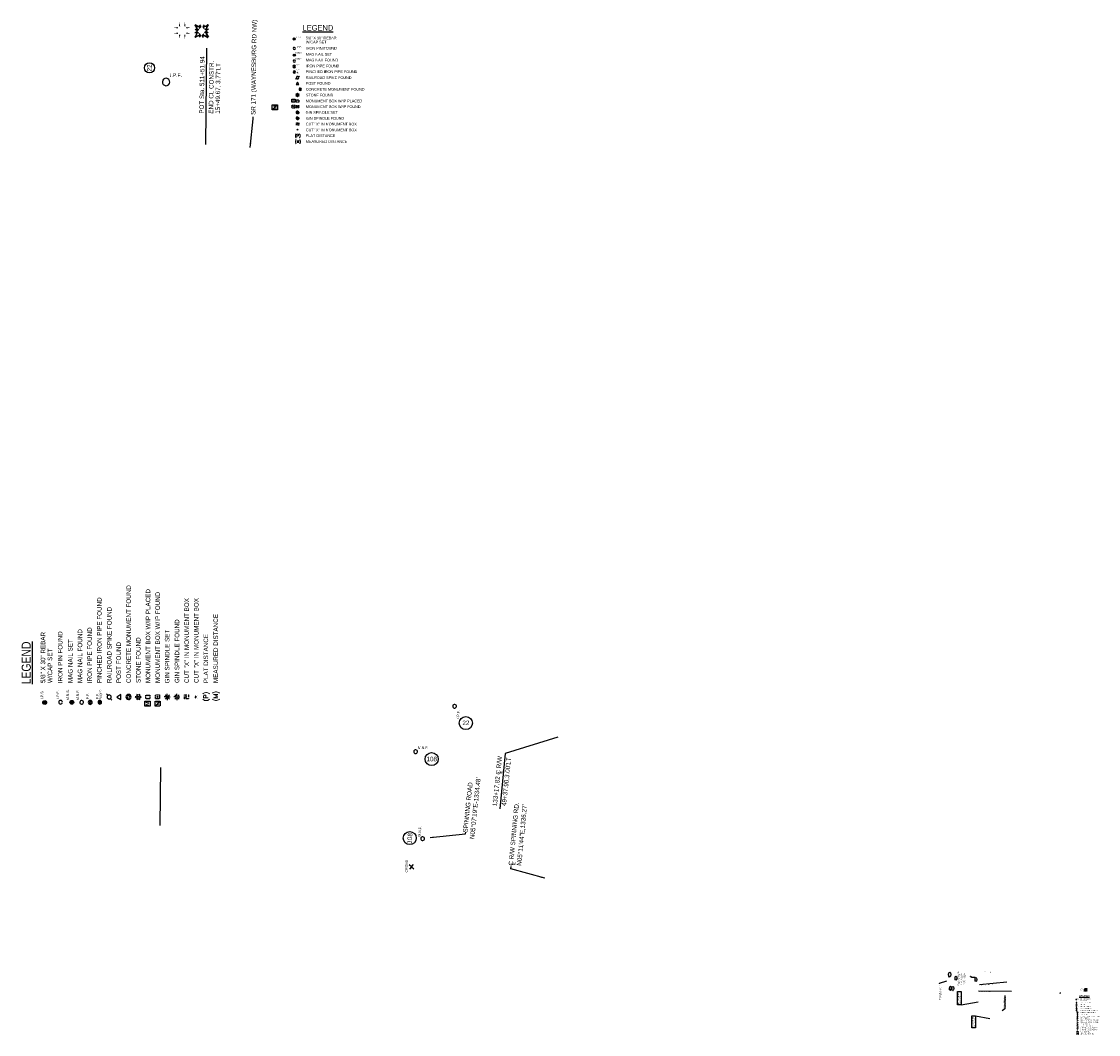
# Model space of a CAD drawing. Header units: feet. Extents: x 1485209 to 1496127, y 336129 to 339496.
# Tile 1 of 8: x 1485209 to 1488174, y 336129 to 338917. Entities that reach past the tile are written whole.
import ezdxf
from ezdxf.enums import TextEntityAlignment as Align

# ---------------------------------------------------------------- set-up
doc = ezdxf.new("R2010")
doc.units = ezdxf.units.FT
doc.header["$MEASUREMENT"] = 0
doc.linetypes.add('HIDDEN', pattern=[0.375, 0.25, -0.125])
doc.linetypes.add('HIDDEN4', pattern=[0.09375, 0.0625, -0.03125])
doc.layers.add('RW_P_Text-Parcel', color=140, linetype='Continuous')
doc.layers.add('RW_X_Text-CLplat', color=30, linetype='Continuous')
doc.styles.add('COEC', font='SWISSCK.ttf')
doc.styles.add('LEROY', font='simplex')
doc.styles.add('ODOT', font='arialbd.ttf')
doc.styles.add('Slanted-Normal', font='font31.shx', dxfattribs={"height": 0.1})
doc.styles.get("Standard").update_dxf_attribs({"font": 'font31.shx'})
doc.styles.add('Style-font31', font='font31.shx')
doc.styles.add('Text - CenterTop 0.14 Italic', font='ariali.ttf', dxfattribs={"height": 0.14})
doc.dimstyles.new('COEC', dxfattribs={"dimscale": 13.9, "dimtxt": 0.18, "dimasz": 0.18, "dimexe": 0.18, "dimexo": 0.0625, "dimgap": 0.09, "dimtad": 1, "dimzin": 0, "dimdsep": 46, "dimtxsty": 'Standard', "dimcen": 0.09, "dimclrd": 256, "dimclre": 256, "dimclrt": 256, "dimaunit": 1, "dimadec": 4, "dimazin": 0, "dimtfac": 1, "dimtofl": 0, "dimtmove": 0, "dimatfit": 3, "dimfxl": 1, "dimtolj": 1, "dimtzin": 0, "dimlwd": -1, "dimlwe": -1, "dimarcsym": 0})

# ---------------------------------------------------------------- blocks, each defined once
blk = doc.blocks.new('306')
at = {"color": 0, "linetype": 'ByBlock'}
for p, q in [((0.041, 0.029), (0.088, 0.075)), ((-0.041, -0.029), (-0.088, -0.075))]:
    blk.add_line(p, q, dxfattribs=at)
blk.add_lwpolyline([(-0.025, -0.057), (0.025, -0.057), (0.058, 0), (0.025, 0.057), (-0.025, 0.057), (-0.058, 0)], close=True, dxfattribs=at)
blk = doc.blocks.new('307')
at = {"linetype": 'HIDDEN4'}
for p, q in [((-0.054, 0.054), (0.054, 0.054)), ((-0.054, -0.054), (-0.054, 0.054)), ((0.054, 0.054), (0.054, -0.054)), ((0.054, -0.054), (-0.054, -0.054))]:
    blk.add_line(p, q, dxfattribs=at)
at = {"color": 0, "linetype": 'HIDDEN4'}
for p, q in [((-0.034, 0.034), (0.034, -0.034)), ((0.034, 0.034), (-0.034, -0.034))]:
    blk.add_line(p, q, dxfattribs=at)
blk = doc.blocks.new('309')
at = {"color": 0, "linetype": 'HIDDEN4'}
for p, q in [((-0.034, 0.034), (0.034, -0.034)), ((0.034, 0.034), (-0.034, -0.034))]:
    blk.add_line(p, q, dxfattribs=at)
blk = doc.blocks.new('343')
at = {"color": 0, "linetype": 'ByBlock'}
for radius in [0.0879, 0.045]:
    blk.add_arc((0, 0), radius, 311.534, 310.534, dxfattribs=at)

msp = doc.modelspace()

# ---------------------------------------------------------------- hatches: boundary and pattern name
at = {"layer": 'RW_P_Text-Parcel'}
h = msp.add_hatch(color=256, dxfattribs=at)
edge = h.paths.add_edge_path()
edge.add_arc((1488116.6, 336167.9), 0.25, 0, 360)
at = {"layer": 'RW_X_Text-CLplat'}
h = msp.add_hatch(color=256, dxfattribs=at)
edge = h.paths.add_edge_path()
edge.add_arc((1485968.6, 338699), 0.749, 0, 360)
h = msp.add_hatch(color=256, dxfattribs=at)
edge = h.paths.add_edge_path()
edge.add_arc((1485556.7, 337057.8), 1.25, 90, 450)

# ---------------------------------------------------------------- linework, layer by layer
at = {"layer": 'RW_P_Text-Parcel'}
for p, q in [((1487843.6, 336248.9), (1487935.3, 336248.3)), ((1487846.6, 336266.6), (1487922.1, 336273.2)), ((1487796.3, 336210.2), (1487843.5, 336218.8)), ((1487916.9, 336236.2), (1487916.6, 336199.2)), ((1487916.6, 336199.2), (1487909.1, 336193.5)), ((1487835.7, 336179.8), (1487874.9, 336172.3)), ((1488116.6, 336157.3), (1488114.9, 336157.3)), ((1488116.6, 336157.3), (1488115.4, 336158.5)), ((1488116.6, 336157.3), (1488115.4, 336156.1)), ((1488116.6, 336157.3), (1488116.6, 336159)), ((1488116.6, 336157.3), (1488117.8, 336158.5)), ((1488116.6, 336157.3), (1488118.3, 336157.3)), ((1488116.6, 336157.3), (1488116.6, 336155.6)), ((1488116.6, 336157.3), (1488117.8, 336156.1)), ((1488116, 336152), (1488114.9, 336152)), ((1488116.2, 336152.4), (1488115.4, 336153.1)), ((1488116.2, 336151.5), (1488115.4, 336150.8)), ((1488116.6, 336152.6), (1488116.6, 336153.6)), ((1488116.6, 336151.3), (1488116.6, 336150.3)), ((1488117.1, 336152.4), (1488117.8, 336153.1)), ((1488117.1, 336151.5), (1488117.8, 336150.8)), ((1488117.3, 336152), (1488118.3, 336152))]:
    msp.add_line(p, q, dxfattribs=at)
at = {"layer": 'RW_P_Text-Parcel', "linetype": 'HIDDEN4'}
for p, q in [((1488115.5, 336169), (1488117.7, 336169)), ((1488115.5, 336166.8), (1488115.5, 336169)), ((1488117.7, 336166.8), (1488115.5, 336166.8)), ((1488115.5, 336163.7), (1488117.7, 336163.7)), ((1488115.5, 336161.5), (1488115.5, 336163.7)), ((1488117.7, 336161.5), (1488115.5, 336161.5)), ((1488117.7, 336169), (1488117.7, 336166.8)), ((1488117.7, 336163.7), (1488117.7, 336161.5))]:
    msp.add_line(p, q, dxfattribs=at)
at = {"layer": 'RW_P_Text-Parcel'}
for points, const_width in [([(1487822.4, 336288.3, 1), (1487822.3, 336288.9, 1)], 0.525), ([(1488113, 336224.8, 1), (1488114.1, 336224.8, 1)], 1.05)]:
    msp.add_lwpolyline(points, format="xyb", close=True, dxfattribs=dict(at, const_width=const_width))
for points in [[(1487786.5, 336210.2), (1487786.5, 336246.9), (1487796.3, 336246.9), (1487796.3, 336210.2)], [(1487825.9, 336146.6), (1487825.9, 336179.8), (1487835.7, 336179.8), (1487835.7, 336146.6)], [(1488115.7, 336173.3), (1488115.2, 336172.5), (1488116.1, 336172.5), (1488116.6, 336171.7), (1488117.1, 336172.5), (1488118, 336172.5), (1488117.5, 336173.3), (1488118, 336174.1), (1488117.1, 336174.1), (1488116.6, 336174.9), (1488116.1, 336174.1), (1488115.2, 336174.1)], [(1488116.6, 336185.1), (1488115.3, 336182.9), (1488117.9, 336182.9)]]:
    msp.add_lwpolyline(points, close=True, dxfattribs=at)
for points, format in [([(1488123.8, 336253.3, 0, 0.749, 0), (1488126, 336253.3, 0, 0, -0.2615), (1488127.6, 336252.4, 0, 0, 0.949202)], "xyseb"), ([(1488123.8, 336250.3, 0, 0.749, 0), (1488126, 336250.3, 0, 0, 0.2615), (1488127.6, 336251.2, 0, 0, -0.949202)], "xyseb"), ([(1488126.8, 336256.4, 0, 0.749, 0), (1488126.9, 336254.1, 0, 0, 0.2615), (1488127.8, 336252.5, 0, 0, -0.949202)], "xyseb"), ([(1488126.9, 336247.2, 0, 0.749, 0), (1488126.9, 336249.5, 0, 0, -0.2615), (1488127.8, 336251.1, 0, 0, 0.949202)], "xyseb"), ([(1488129.8, 336256.4, 0, 0.749, 0), (1488129.8, 336254.1, 0, 0, -0.2615), (1488128.9, 336252.5, 0, 0, 0.949202)], "xyseb"), ([(1488129.8, 336247.3, 0, 0.749, 0), (1488129.8, 336249.5, 0, 0, 0.2615), (1488128.9, 336251.1, 0, 0, -0.949202)], "xyseb"), ([(1488132.9, 336253.4, 0, 0.749, 0), (1488130.6, 336253.3, 0, 0, 0.2615), (1488129, 336252.4, 0, 0, -0.949202)], "xyseb"), ([(1488132.9, 336250.3, 0, 0.749, 0), (1488130.6, 336250.3, 0, 0, -0.2615), (1488129, 336251.2, 0, 0, 0.949202)], "xyseb"), ([(1488135.3, 336250.5), (1488136.4, 336251.3, -0.225998), (1488135.2, 336248.4), (1488135.3, 336248.3, 0.253582), (1488136.4, 336251.3), (1488137.3, 336250.5)], "xyb"), ([(1488135.4, 336252.5), (1488136.5, 336251.8, 0.225998), (1488135.3, 336254.7), (1488135.4, 336254.7, -0.253582), (1488136.5, 336251.8), (1488137.4, 336252.6)], "xyb"), ([(1488137.8, 336248.1), (1488138.5, 336249.1, 0.225998), (1488135.6, 336248), (1488135.5, 336248.1, -0.253582), (1488138.5, 336249.1), (1488137.7, 336250.1)], "xyb"), ([(1488137.8, 336255), (1488138.5, 336253.9, -0.225998), (1488135.6, 336255.1), (1488135.6, 336255, 0.253582), (1488138.5, 336253.9), (1488137.7, 336253)], "xyb"), ([(1488140.1, 336248), (1488139.4, 336249, -0.225998), (1488142.3, 336247.9), (1488142.4, 336248, 0.253582), (1488139.4, 336249), (1488140.2, 336250)], "xyb"), ([(1488140.3, 336255), (1488139.6, 336253.9, 0.225998), (1488142.5, 336255.1), (1488142.6, 336255, -0.253582), (1488139.6, 336253.9), (1488140.4, 336253)], "xyb"), ([(1488142.6, 336250.6), (1488141.6, 336251.3, 0.225998), (1488142.7, 336248.4), (1488142.6, 336248.3, -0.253582), (1488141.6, 336251.3), (1488140.6, 336250.5)], "xyb"), ([(1488142.7, 336252.5), (1488141.7, 336251.8, -0.225998), (1488142.8, 336254.7), (1488142.8, 336254.8, 0.253582), (1488141.7, 336251.8), (1488140.7, 336252.6)], "xyb"), ([(1488070.6, 336242.6, 0.249051), (1488067.2, 336241.6)], "xyb")]:
    msp.add_lwpolyline(points, format=format, dxfattribs=at)
at = {"layer": 'RW_P_Text-Parcel', "const_width": 0.649, "flags": 128}
msp.add_lwpolyline([(1488116.3, 336157.3, 1), (1488116.9, 336157.3, 1)], format="xyb", close=True, dxfattribs=at)
at = {"layer": 'RW_P_Text-Parcel'}
for centre, radius in [((1487822.4, 336288.6), 0.525), ((1488113.5, 336224.8), 1.05), ((1488113.7, 336209.8), 1.05), ((1488116.6, 336173.3), 0.349), ((1488116.6, 336162.6), 0.25), ((1488116.6, 336152), 0.644)]:
    msp.add_circle(centre, radius, dxfattribs=at)
for centre, radius in [((1488113.7, 336216), 1.02), ((1488113.6, 336204.4), 1.02), ((1488113.7, 336199.7), 1), ((1488113.7, 336194.4), 1), ((1488113.7, 336199.7), 0.441), ((1488113.7, 336194.4), 0.441)]:
    msp.add_arc(centre, radius, 266.534, 265.534, dxfattribs=at)
for centre, major_axis in [((1487764.6, 336293.6), (0.09, 6.73)), ((1487781.9, 336283.3), (0.08, 5.56)), ((1487836.9, 336279.6), (0.08, 5.56)), ((1487766.6, 336255.6), (0.08, 6.12)), ((1487773.5, 336255.6), (0.08, 5.56))]:
    msp.add_ellipse(centre, major_axis=major_axis, ratio=0.4567, dxfattribs=at)
msp.add_spline([(1487822.4, 336288.6), (1487823.2, 336287.6), (1487825, 336286.4), (1487826.9, 336286), (1487829.4, 336286.4), (1487832.1, 336286.8), (1487834.3, 336286.1), (1487835.6, 336284.3)], degree=3, dxfattribs=at)
msp.add_solid([(1488070.6, 336243), (1488072.7, 336242.6), (1488070.6, 336242.3)], dxfattribs=at)
at = {"layer": 'RW_X_Text-CLplat', "linetype": 'Continuous'}
for p, q in [((1485716.1, 338578.9), (1485719.3, 338844.3)), ((1485899.2, 338674.3), (1485899.2, 338688.5)), ((1485899.2, 338688.5), (1485913.5, 338688.5)), ((1485913.5, 338688.5), (1485913.5, 338674.3)), ((1485953.3, 338704), (1485961.8, 338704)), ((1485953.3, 338695.5), (1485953.3, 338704)), ((1485961.8, 338695.5), (1485953.3, 338695.5)), ((1485961.8, 338704), (1485961.8, 338695.5)), ((1485913.5, 338674.3), (1485899.2, 338674.3)), ((1485548.4, 337032.3), (1485548.4, 337046.5)), ((1485548.4, 337046.5), (1485562.6, 337046.5)), ((1485562.6, 337032.3), (1485548.4, 337032.3)), ((1485562.6, 337046.5), (1485562.6, 337032.3)), ((1485590.2, 336704.3), (1485592.1, 336863.6))]:
    msp.add_line(p, q, dxfattribs=at)
at = {"layer": 'RW_X_Text-CLplat'}
for p, q in [((1485899.2, 338674.3), (1485913.5, 338688.5)), ((1485953.3, 338687.1), (1485961.8, 338678.6)), ((1485968.7, 338667), (1485963.6, 338667)), ((1485966.8, 338651.1), (1485963.7, 338651.1)), ((1485968.7, 338667), (1485965.1, 338670.6)), ((1485968.7, 338667), (1485965.1, 338663.5)), ((1485967.3, 338652.4), (1485965.1, 338654.6)), ((1485967.3, 338649.7), (1485965.1, 338647.5)), ((1485968.7, 338667), (1485968.7, 338672.1)), ((1485968.7, 338667), (1485972.2, 338670.6)), ((1485968.7, 338667), (1485973.7, 338667)), ((1485968.7, 338667), (1485968.7, 338662)), ((1485968.7, 338667), (1485972.2, 338663.5)), ((1485968.7, 338653), (1485968.7, 338656.1)), ((1485968.7, 338649.1), (1485968.7, 338646)), ((1485970.1, 338652.4), (1485972.2, 338654.6)), ((1485970.1, 338649.7), (1485972.2, 338647.5)), ((1485970.6, 338651.1), (1485973.7, 338651.1)), ((1485609.9, 337057.9), (1485601.6, 337057.9)), ((1485609.9, 337057.9), (1485604, 337063.8)), ((1485609.9, 337057.9), (1485604, 337052)), ((1485609.9, 337057.9), (1485609.9, 337066.3)), ((1485609.9, 337057.9), (1485615.9, 337063.8)), ((1485609.9, 337057.9), (1485618.3, 337057.9)), ((1485609.9, 337057.9), (1485609.9, 337049.5)), ((1485609.9, 337057.9), (1485615.9, 337052)), ((1485633.4, 337057.9), (1485628.2, 337057.9)), ((1485634.3, 337060.2), (1485630.7, 337063.9)), ((1485634.3, 337055.7), (1485630.7, 337052)), ((1485636.6, 337061.2), (1485636.6, 337066.3)), ((1485636.6, 337054.7), (1485636.6, 337049.5)), ((1485638.9, 337060.2), (1485642.5, 337063.9)), ((1485638.9, 337055.7), (1485642.5, 337052)), ((1485639.8, 337057.9), (1485645, 337057.9)), ((1486685.3, 336946.9), (1486540.6, 336901.8)), ((1486540.6, 336901.8), (1486525.5, 336750.2)), ((1486282.5, 336590.1, 886.7), (1486276.1, 336595.5, 886.7)), ((1486282.5, 336590.1, 886.7), (1486277.1, 336583.7, 886.7)), ((1486282.5, 336590.1, 886.7), (1486287.9, 336596.5, 886.7)), ((1486282.5, 336590.1, 886.7), (1486288.9, 336584.7, 886.7))]:
    msp.add_line(p, q, dxfattribs=at)
at = {"layer": 'RW_X_Text-CLplat', "linetype": 'HIDDEN4'}
for p, q in [((1485953.3, 338687.1), (1485961.8, 338687.1)), ((1485953.3, 338678.6), (1485953.3, 338687.1)), ((1485961.8, 338678.6), (1485953.3, 338678.6)), ((1485961.8, 338687.1), (1485961.8, 338678.6)), ((1485965.3, 338702.2), (1485971.9, 338702.2)), ((1485965.3, 338695.7), (1485965.3, 338702.2)), ((1485971.9, 338695.7), (1485965.3, 338695.7)), ((1485965.4, 338686.3), (1485971.9, 338686.3)), ((1485965.4, 338679.8), (1485965.4, 338686.3)), ((1485971.9, 338679.8), (1485965.4, 338679.8)), ((1485971.9, 338702.2), (1485971.9, 338695.7)), ((1485971.9, 338686.3), (1485971.9, 338679.8)), ((1485551.3, 337052.3), (1485551.3, 337063.2)), ((1485551.3, 337063.2), (1485562.2, 337063.2)), ((1485562.2, 337052.3), (1485551.3, 337052.3)), ((1485562.2, 337063.2), (1485562.2, 337052.3)), ((1485577.9, 337052.5), (1485577.9, 337063.3)), ((1485577.9, 337063.3), (1485588.7, 337063.3)), ((1485588.7, 337052.5), (1485577.9, 337052.5)), ((1485588.7, 337063.3), (1485588.7, 337052.5))]:
    msp.add_line(p, q, dxfattribs=at)
at = {"layer": 'RW_X_Text-CLplat', "linetype": 'HIDDEN'}
for p, q in [((1485576.5, 337032.2), (1485576.5, 337046.4)), ((1485576.5, 337046.4), (1485590.7, 337046.4)), ((1485590.7, 337032.2), (1485576.5, 337032.2)), ((1485590.7, 337046.4), (1485590.7, 337032.2))]:
    msp.add_line(p, q, dxfattribs=at)
at = {"layer": 'RW_X_Text-CLplat', "color": 6}
msp.add_line((1485576.5, 337032.2), (1485590.7, 337046.4), dxfattribs=at)
at = {"layer": 'RW_X_Text-CLplat', "linetype": 'Continuous'}
for points, format in [([(1485643.6, 338915.4, 0, 3.75, 0), (1485643.8, 338904.2, 0, 0, 0.2615), (1485648.5, 338896.3, 0, 0, -0.949202)], "xyseb"), ([(1485658.5, 338915.6, 0, 3.75, 0), (1485658.5, 338904.3, 0, 0, -0.2615), (1485653.9, 338896.4, 0, 0, 0.949202)], "xyseb"), ([(1485628.3, 338900.2, 0, 3.75, 0), (1485639.6, 338900.3, 0, 0, -0.2615), (1485647.6, 338895.9, 0, 0, 0.949202)], "xyseb"), ([(1485628.3, 338885.4, 0, 3.75, 0), (1485639.6, 338885.2, 0, 0, 0.2615), (1485647.6, 338889.6, 0, 0, -0.949202)], "xyseb"), ([(1485644.2, 338869.9, 0, 3.75, 0), (1485644, 338881.1, 0, 0, -0.2615), (1485648.3, 338889.1, 0, 0, 0.949202)], "xyseb"), ([(1485658.4, 338870, 0, 3.75, 0), (1485658.4, 338881.2, 0, 0, 0.2615), (1485654, 338889.2, 0, 0, -0.949202)], "xyseb"), ([(1485673.9, 338900.4, 0, 3.75, 0), (1485662.7, 338900.3, 0, 0, 0.2615), (1485654.8, 338895.7, 0, 0, -0.949202)], "xyseb"), ([(1485673.9, 338885.2, 0, 3.75, 0), (1485662.7, 338885.3, 0, 0, -0.2615), (1485654.8, 338889.9, 0, 0, 0.949202)], "xyseb"), ([(1485686.1, 338886.4), (1485691.4, 338889.9, -0.225998), (1485685.6, 338875.5), (1485686, 338875.1, 0.253582), (1485691.4, 338889.9), (1485696.2, 338886)], "xyb"), ([(1485686.7, 338896), (1485691.9, 338892.4, 0.225998), (1485686.2, 338906.9), (1485686.6, 338907.3, -0.253582), (1485691.9, 338892.4), (1485696.8, 338896.4)], "xyb"), ([(1485698.7, 338908.6), (1485702.3, 338903.3, -0.225998), (1485687.8, 338909.1), (1485687.4, 338908.7, 0.253582), (1485702.3, 338903.3), (1485698.3, 338898.5)], "xyb"), ([(1485711.2, 338908.6), (1485707.7, 338903.3, 0.225998), (1485722.1, 338909.1), (1485722.5, 338908.7, -0.253582), (1485707.7, 338903.3), (1485711.6, 338898.5)], "xyb"), ([(1485722.7, 338886.4), (1485717.4, 338890, 0.225998), (1485723.2, 338875.5), (1485722.8, 338875.1, -0.253582), (1485717.4, 338890), (1485712.6, 338886)], "xyb"), ([(1485723.3, 338896.3), (1485718, 338892.7, -0.225998), (1485723.7, 338907.2), (1485723.4, 338907.6, 0.253582), (1485718, 338892.7), (1485713.1, 338896.7)], "xyb"), ([(1485698.4, 338874.1), (1485702, 338879.3, 0.225998), (1485687.5, 338873.6), (1485687.1, 338874, -0.253582), (1485702, 338879.3), (1485698, 338884.2)], "xyb"), ([(1485710.1, 338873.5), (1485706.5, 338878.8, -0.225998), (1485721, 338873), (1485721.4, 338873.4, 0.253582), (1485706.5, 338878.8), (1485710.5, 338883.6)], "xyb")]:
    msp.add_lwpolyline(points, format=format, dxfattribs=at)
at = {"layer": 'RW_X_Text-CLplat'}
for points, const_width in [([(1485957.9, 338869.6, 1), (1485961, 338869.6, 1)], 3.15), ([(1485958.3, 338824.8, 1), (1485961.4, 338824.8, 1)], 3.15), ([(1485272.4, 337039.9, 1), (1485272.4, 337045.2, 1)], 5.25), ([(1485347.1, 337040.6, 1), (1485347.1, 337045.8, 1)], 5.25)]:
    msp.add_lwpolyline(points, format="xyb", close=True, dxfattribs=dict(at, const_width=const_width))
for points in [[(1485968.5, 338750.6), (1485964.6, 338743.8), (1485972.5, 338743.8)], [(1485965.8, 338715), (1485964.4, 338712.6), (1485967.2, 338712.6), (1485968.6, 338710.2), (1485970, 338712.6), (1485972.8, 338712.6), (1485971.4, 338715), (1485972.8, 338717.4), (1485970, 338717.4), (1485968.6, 338719.8), (1485967.2, 338717.4), (1485964.4, 338717.4)], [(1485470.7, 337057.7), (1485482, 337051.2), (1485482, 337064.2)], [(1485530, 337053.2), (1485534.1, 337050.9), (1485534.1, 337055.5), (1485538.1, 337057.8), (1485534.1, 337060.2), (1485534.1, 337064.8), (1485530, 337062.5), (1485526, 337064.8), (1485526, 337060.2), (1485522, 337057.8), (1485526, 337055.5), (1485526, 337050.9)]]:
    msp.add_lwpolyline(points, close=True, dxfattribs=at)
at = {"layer": 'RW_X_Text-CLplat', "flags": 128}
for points, const_width in [([(1485967.7, 338667, 1), (1485969.7, 338667, 1)], 1.95), ([(1485609.9, 337056.3, 1), (1485609.9, 337059.5, 1)], 3.25)]:
    msp.add_lwpolyline(points, format="xyb", close=True, dxfattribs=dict(at, const_width=const_width))
at = {"layer": 'RW_X_Text-CLplat'}
for centre, radius in [((1485959.5, 338869.6), 3.15), ((1485959.8, 338824.8), 3.15), ((1485561.3, 338789.9), 14), ((1485968.6, 338715), 1.05), ((1485968.7, 338683), 0.75), ((1485968.7, 338651.1), 1.93), ((1485272.4, 337042.5), 5.25), ((1485347.1, 337043.2), 5.25), ((1485530, 337057.8), 1.75), ((1485583.3, 337057.9), 1.25), ((1485636.6, 337057.9), 3.22), ((1486432.3, 336986), 18), ((1486338.1, 336886.8), 18), ((1486277.7, 336669.3), 18)]:
    msp.add_circle(centre, radius, dxfattribs=at)
for centre, radius, start, end in [((1485960, 338843.3), 3.06, 266.534, 265.534), ((1485959.5, 338794), 3.6, 266.534, 265.534), ((1485959.8, 338808.4), 3.06, 266.534, 265.534), ((1485960, 338778.4), 3, 266.534, 265.534), ((1485959.5, 338794), 1.59, 266.534, 265.534), ((1485960, 338778.4), 1.32, 266.534, 265.534), ((1485606.7, 338751), 10.2, 176.534, 175.534), ((1485976.2, 338731.1), 3.36, 266.534, 265.534), ((1485976.2, 338731.1), 1.48, 266.534, 265.534), ((1485316.1, 337043.4), 5.1, 356.534, 355.534), ((1485374.3, 337043.1), 5.1, 356.534, 355.534), ((1485398, 337043), 5.5, 356.534, 355.534), ((1485424.3, 337043.4), 5, 356.534, 355.534), ((1485398, 337043), 2.43, 356.534, 355.534), ((1485424.3, 337043.4), 2.21, 356.534, 355.534), ((1486401.1, 337032.2), 5.1, 351.0224, 350.0224), ((1486293.9, 336907.1), 5.1, 266.534, 265.534), ((1486313, 336667.6), 5.1, 351.0224, 350.0224)]:
    msp.add_arc(centre, radius, start, end, dxfattribs=at)

# ---------------------------------------------------------------- block references
at = {"layer": 'RW_P_Text-Parcel'}
for name, p, xscale, yscale, zscale in [('306', (1488116.6, 336189.2), 20, 20, 20), ('343', (1488116.6, 336178.6), 15.3, 15.3, 15.3), ('307', (1488116.6, 336146.6), 20, 20, 20), ('309', (1488116.6, 336141.3), 20, 20, 20)]:
    msp.add_blockref(name, p, dxfattribs=dict(at, xscale=xscale, yscale=yscale, zscale=zscale))
at = {"layer": 'RW_X_Text-CLplat', "xscale": 59.9999999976, "yscale": 59.9999999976, "zscale": 59.9999999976}
for name, p in [('306', (1485968.6, 338762.9)), ('307', (1485968.7, 338635.1)), ('309', (1485968.7, 338619.1))]:
    msp.add_blockref(name, p, dxfattribs=at)
at = {"layer": 'RW_X_Text-CLplat', "rotation": 90}
for name, p, xscale, yscale, zscale in [('306', (1485450.1, 337057.7), 100, 100, 100), ('343', (1485503.3, 337057.9), 79.6875, 79.6875, 79.6875), ('307', (1485663.2, 337058), 100, 100, 100), ('309', (1485689.9, 337058), 100, 100, 100)]:
    msp.add_blockref(name, p, dxfattribs=dict(at, xscale=xscale, yscale=yscale, zscale=zscale))

# ---------------------------------------------------------------- texts
at = {"layer": 'RW_P_Text-Parcel'}
for s, height, rotation, style, p in [('16-SH1', 2.5, 89.6447, 'Slanted-Normal', (1487765.8, 336293.5)), ('11', 2.8, 90, 'Text - CenterTop 0.14 Italic', (1487783.1, 336283.1)), ('10T', 2.8, 90, 'Text - CenterTop 0.14 Italic', (1487838.4, 336279.3)), ('55SH', 2.5, 89.6447, 'Slanted-Normal', (1487768.1, 336255.3)), ('XXXXXXXX', 2.5, 89.6447, 'Slanted-Normal', (1487775, 336255.3)), ('PC STA. 21+27.19', 2.8, 179.6447, 'Slanted-Normal', (1487861.4, 336248.2)), ('PT STA. 24+72.60', 2.8, 184.9942, 'Slanted-Normal', (1487866.2, 336267.4)), ("133+91.63,0.00' RT", 2.5, 89.6447, 'Slanted-Normal', (1487915.8, 336217.7))]:
    msp.add_text(s, height=height, rotation=rotation, dxfattribs=dict(at, style=style)).set_placement(p, align=Align.CENTER)
for s, height, style, p in [('P', 2.8, 'Style-font31', (1487860.3, 336300.2)), ('L', 2.8, 'Style-font31', (1487860.7, 336299.5)), ('(P)', 2.5, 'LEROY', (1488114.2, 336134.8)), ('(M)', 2.5, 'LEROY', (1488114.2, 336129.4))]:
    msp.add_text(s, height=height, dxfattribs=dict(at, style=style)).set_placement(p)
at = {"layer": 'RW_P_Text-Parcel', "style": 'Style-font31'}
for s, height, rotation, p in [('L', 2.8, 180, (1487878.6, 336301.6)), ('P', 2.8, 180, (1487878.9, 336300.9)), ('STA 118+92.00', 2.5, 90, (1487794.4, 336211.6)), ('END ACQUISITION', 2.5, 90, (1487829.8, 336147.6)), ('STA 132+70.00', 2.5, 90, (1487833.8, 336148))]:
    msp.add_text(s, height=height, rotation=rotation, dxfattribs=at).set_placement(p)
at = {"layer": 'RW_P_Text-Parcel', "style": 'Style-font31', "width": 0.9}
msp.add_text('BEGIN ACQUISITION', height=2.5, rotation=90, dxfattribs=at).set_placement((1487790.3, 336211.2))
at = {"layer": 'RW_P_Text-Parcel', "style": 'Slanted-Normal', "width": 0.95}
msp.add_text("35+91.22,0.00' RT", height=2.5, rotation=89.6447, dxfattribs=at).set_placement((1487919.9, 336218.3), align=Align.CENTER)
at = {"layer": 'RW_P_Text-Parcel'}
for s, height, p in [('I.P.S.', 1.4, (1488115.4, 336225.6)), ('I.P.F.', 1.4, (1488115.6, 336216.8)), ('5/8" X 30" REBAR', 2.5, (1488124.2, 336224.5)), ('W/CAP SET', 2.5, (1488124.2, 336220.6)), ('IRON PIN FOUND', 2.5, (1488124.2, 336215)), ('M.N.S.', 1.4, (1488114.9, 336211.4)), ('M.N.F.', 1.4, (1488114.9, 336205.9)), ('P.F.', 1.4, (1488115.3, 336200.4)), ('P.F.', 1.4, (1488115.3, 336195.1)), ('MAG NAIL SET', 2.5, (1488124.2, 336209.4)), ('MAG NAIL FOUND', 2.5, (1488124.2, 336204.1)), ('IRON PIPE FOUND', 2.5, (1488124.2, 336198.8)), ('PINCHED IRON PIPE FOUND', 2.5, (1488124.2, 336193.4)), ('RAILROAD SPIKE FOUND', 2.5, (1488124.2, 336187.9)), ('GIN SPINDLE SET', 2.5, (1488124.1, 336156.1)), ('CONCRETE MONUMENT FOUND', 2.5, (1488124.3, 336177.3)), ('STONE FOUND', 2.5, (1488124.3, 336172)), ('POST FOUND', 2.5, (1488124.2, 336182.8)), ('MONUMENT BOX W/IP PLACED', 2.5, (1488124.2, 336166.6)), ('MONUMENT BOX W/IP FOUND', 2.5, (1488124.3, 336161.3)), ('GIN SPINDLE FOUND', 2.5, (1488124.3, 336150.7)), ('CUT "X" IN MONUMENT BOX', 2.5, (1488124.3, 336145.4)), ('CUT "X" IN MONUMENT BOX', 2.5, (1488124.3, 336140)), ('PLAT DISTANCE', 2.5, (1488124.2, 336134.8)), ('MEASURED DISTANCE', 2.5, (1488124.3, 336129.4))]:
    msp.add_text(s, height=height, dxfattribs=at).set_placement(p)
at = {"layer": 'RW_P_Text-Parcel', "style": 'COEC'}
msp.add_text('%%ULEGEND', height=5, dxfattribs=at).set_placement((1488135.3, 336232.4), align=Align.CENTER)
at = {"layer": 'RW_P_Text-Parcel', "width": 0.5}
msp.add_text('PINCHED', height=1.4, dxfattribs=at).set_placement((1488115.3, 336193.1))
at = {"layer": 'RW_P_Text-Parcel', "char_height": 2.5, "attachment_point": 2, "rotation": 90.3656, "style": 'Style-font31'}
for s, width, insert in [('KAYLA J. MAZINGO AND RAY W. KNIGHT II\\P1100 S. KUTHER RD.\\POR 2289-627\\PPID 02-2603101.003\\PRESIDENTIAL\\P', 41.567, (1487786.6, 336282.2)), ('C CONST. KUTHER ROAD\\PN00%%D00\'09"W,127.19\'', 46.065, (1487735, 336244.9)), ('L', 41.567, (1487736.2, 336224.2))]:
    msp.add_mtext_dynamic_manual_height_columns(s, width=width, gutter_width=50, heights=[27.3], dxfattribs=dict(at, insert=insert))
at = {"layer": 'RW_X_Text-CLplat', "linetype": 'Continuous'}
for s, height, rotation, p in [('SR 171 (WAYNESBURG RD NW)', 12.5, 89.3163, (1485852.9, 338660.4)), ('POT Sta. 511+51.94', 12.5, 89.3163, (1485710.8, 338663.8)), ("15+49.67, 3.77'LT", 12.5, 89.3163, (1485754.9, 338663.7)), ('I.P.F.', 10, 359.3163, (1485617.6, 338765.1)), ('END CL CONSTR.', 12.5, 89.3163, (1485736.5, 338663.7))]:
    msp.add_text(s, height=height, rotation=rotation, dxfattribs=at).set_placement(p)
at = {"layer": 'RW_X_Text-CLplat', "style": 'COEC'}
msp.add_text('%%ULEGEND', height=15, dxfattribs=at).set_placement((1486024.9, 338892.5), align=Align.CENTER)
at = {"layer": 'RW_X_Text-CLplat'}
for s, height, p in [('I.P.S.', 4.2, (1485965, 338872)), ('5/8" X 30" REBAR', 7.5, (1485991.5, 338868.6)), ('W/CAP SET', 7.5, (1485991.5, 338857.1)), ('M.N.S.', 4.2, (1485963.5, 338829.4)), ('I.P.F.', 4.2, (1485965.5, 338845.7)), ('IRON PIN FOUND', 7.5, (1485991.4, 338840.2)), ('MAG NAIL SET', 7.5, (1485991.5, 338823.5)), ('M.N.F.', 4.2, (1485963.5, 338812.9)), ('P.F.', 4.2, (1485964.8, 338796.4)), ('MAG NAIL FOUND', 7.5, (1485991.5, 338807.5)), ('IRON PIPE FOUND', 7.5, (1485991.5, 338791.5)), ('P.F.', 4.2, (1485964.8, 338780.4)), ('PINCHED IRON PIPE FOUND', 7.5, (1485991.6, 338775.5)), ('RAILROAD SPIKE FOUND', 7.5, (1485991.5, 338759.1)), ('POST FOUND', 7.5, (1485991.5, 338743.5)), ('CONCRETE MONUMENT FOUND', 7.5, (1485991.6, 338727.2)), ('STONE FOUND', 7.5, (1485991.7, 338711.1)), ('M', 5.19, (1485955.2, 338680.2)), ('MONUMENT BOX W/IP PLACED', 7.5, (1485991.5, 338695.1)), ('MONUMENT BOX W/IP FOUND', 7.5, (1485991.6, 338679.2)), ('GIN SPINDLE SET', 7.5, (1485991, 338663.5)), ('GIN SPINDLE FOUND', 7.5, (1485991.7, 338647.2)), ('CUT "X" IN MONUMENT BOX', 7.5, (1485991.7, 338631.3)), ('CUT "X" IN MONUMENT BOX', 7.5, (1485991.7, 338615.3)), ('PLAT DISTANCE', 7.5, (1485991.6, 338599.5)), ('MEASURED DISTANCE', 7.5, (1485991.6, 338583.3)), ('M.N.F.', 7, (1486300.1, 336914.5))]:
    msp.add_text(s, height=height, dxfattribs=at).set_placement(p)
for s, height, rotation, p in [('22', 12.5, 90.6043, (1485567.1, 338780.2)), ('CONCRETE MONUMENT FOUND', 12.5, 90, (1485509.8, 337096.2)), ('PINCHED IRON PIPE FOUND', 12.5, 90, (1485429.2, 337096.1)), ('MONUMENT BOX W/IP PLACED', 12.5, 90, (1485563.3, 337096)), ('MONUMENT BOX W/IP FOUND', 12.5, 90, (1485589.7, 337096.2)), ('CUT "X" IN MONUMENT BOX', 12.5, 90, (1485669.6, 337096.2)), ('CUT "X" IN MONUMENT BOX', 12.5, 90, (1485696.2, 337096.3)), ('RAILROAD SPIKE FOUND', 12.5, 90, (1485456.6, 337096)), ('GIN SPINDLE FOUND', 12.5, 90, (1485643.1, 337096.2)), ('MEASURED DISTANCE', 12.5, 90, (1485749.6, 337096.2)), ('5/8" X 30" REBAR', 12.5, 90, (1485274, 337096)), ('IRON PIN FOUND', 12.5, 90, (1485321.4, 337095.8)), ('MAG NAIL FOUND', 12.5, 90, (1485375.9, 337096)), ('IRON PIPE FOUND', 12.5, 90, (1485402.5, 337096)), ('GIN SPINDLE SET', 12.5, 90, (1485615.9, 337095.2)), ('MAG NAIL SET', 12.5, 90, (1485349.2, 337096)), ('POST FOUND', 12.5, 90, (1485482.4, 337096)), ('STONE FOUND', 12.5, 90, (1485536.5, 337096.3)), ('PLAT DISTANCE', 12.5, 90, (1485722.5, 337096)), ('W/CAP SET', 12.5, 90, (1485293.2, 337096)), ('M.N.S.', 7, 90, (1485339.4, 337049.3)), ('M.N.F.', 7, 90, (1485366.9, 337049.3)), ('I.P.S.', 7, 90, (1485268.4, 337051.8)), ('I.P.F.', 7, 90, (1485312.2, 337052.7)), ('P.F.', 7, 90, (1485394.4, 337051.5)), ('P.F.', 7, 90, (1485421, 337051.5)), ('M', 8.65, 90, (1485588, 337035.2)), ('I.P.F.', 7, 84.4884, (1486413.4, 336998.1)), ('M.N.F.', 7, 84.4884, (1486307.4, 336673)), ('CROSS', 7, 90.6003, (1486272.5, 336574.8, 886.7))]:
    msp.add_text(s, height=height, rotation=rotation, dxfattribs=at).set_placement(p)
at = {"layer": 'RW_X_Text-CLplat', "width": 0.5}
msp.add_text('PINCHED', height=4.2, dxfattribs=at).set_placement((1485964.8, 338774.6))
at = {"layer": 'RW_X_Text-CLplat'}
for s, height, rotation, style, p in [('M', 9.16, 90, 'ODOT', (1485910.9, 338676.2)), ('(P)', 12.5, 90, 'LEROY', (1485722.5, 337045.8)), ('(M)', 12.5, 90, 'LEROY', (1485749.6, 337046)), ('M', 9.16, 90, 'ODOT', (1485559.9, 337034.3)), ('C R/W SPINNING RD.', 12.6, 84.6092, 'Style-font31', (1486562.3, 336592.9)), ('N05°11\'44"E,1336.27\'', 12.6, 84.6092, 'Style-font31', (1486584.9, 336592.7)), ('L', 12.6, 84.6092, 'Style-font31', (1486568, 336594.7))]:
    msp.add_text(s, height=height, rotation=rotation, dxfattribs=dict(at, style=style)).set_placement(p)
for s, height, style, p in [('M', 5.49, 'ODOT', (1485954.5, 338697)), ('(P)', 7.5, 'LEROY', (1485961.4, 338599.5)), ('(M)', 7.5, 'LEROY', (1485961.5, 338583.3))]:
    msp.add_text(s, height=height, dxfattribs=dict(at, style=style)).set_placement(p)
for s, height, rotation, style, p in [('%%ULEGEND', 25, 90, 'COEC', (1485234.1, 337151.6)), ('133+17.82 C R/W', 12.6, 84.0092, 'Style-font31', (1486525, 336825.4)), ('L', 12.6, 84.0092, 'Style-font31', (1486532.5, 336850.8)), ('108', 12.5, 84.7937, 'Style-font31', (1486283.9, 336668.1))]:
    msp.add_text(s, height=height, rotation=rotation, dxfattribs=dict(at, style=style)).set_placement(p, align=Align.CENTER)
at = {"layer": 'RW_X_Text-CLplat', "width": 0.5}
msp.add_text('PINCHED', height=7, rotation=90, dxfattribs=at).set_placement((1485430.7, 337051.5))
at = {"layer": 'RW_X_Text-CLplat'}
for s, p in [('22', (1486432.4, 336980.3)), ('108', (1486338.3, 336880.8))]:
    msp.add_text(s, height=12.5, dxfattribs=at).set_placement(p, align=Align.CENTER)
at = {"layer": 'RW_X_Text-CLplat', "style": 'Style-font31', "width": 0.9}
msp.add_text("49+37.90,3.00'LT", height=12.6, rotation=84.0092, dxfattribs=at).set_placement((1486550.1, 336824.1), align=Align.CENTER)
at = {"layer": 'RW_X_Text-CLplat', "char_height": 12.6, "attachment_point": 5, "rotation": 84.0092, "style": 'Style-font31'}
for s, insert in [('SPINNING ROAD                            ', (1486437.6, 336753.8)), ('N05%%D07\'19"E-1334.48\'                    ', (1486458.1, 336751.5))]:
    msp.add_mtext_dynamic_manual_height_columns(s, width=199.268, gutter_width=45, heights=[0], dxfattribs=dict(at, insert=insert))

# ---------------------------------------------------------------- leaders
at = {"layer": 'RW_P_Text-Parcel'}
msp.add_leader([(1487756, 336275.7), (1487736.1, 336268.7), (1487736.1, 336267.8)], dimstyle='COEC', override={"dimscale": 13.9, "dimgap": 0.09, "dimtad": 0}, dxfattribs=at)
at = {"layer": 'RW_X_Text-CLplat', "linetype": 'Continuous'}
msp.add_leader([(1485838.5, 338571.1), (1485846.4, 338649.3), (1485846.6, 338655.4)], dimstyle='COEC', override={"dimscale": 60, "dimgap": 0.09, "dimtad": 0}, dxfattribs=at)
at = {"layer": 'RW_X_Text-CLplat'}
for points, override in [([(1486333.9, 336671.2), (1486431, 336681.1), (1486432.1, 336685.7)], {"dimscale": 50, "dimgap": 0.09, "dimtad": 0}), ([(1486650.2, 336558.8), (1486556.2, 336584.9), (1486556.8, 336591)], {"dimscale": 70, "dimgap": 0.09, "dimtad": 0})]:
    msp.add_leader(points, dimstyle='COEC', override=override, dxfattribs=at)

doc.saveas('drawing.dxf')
